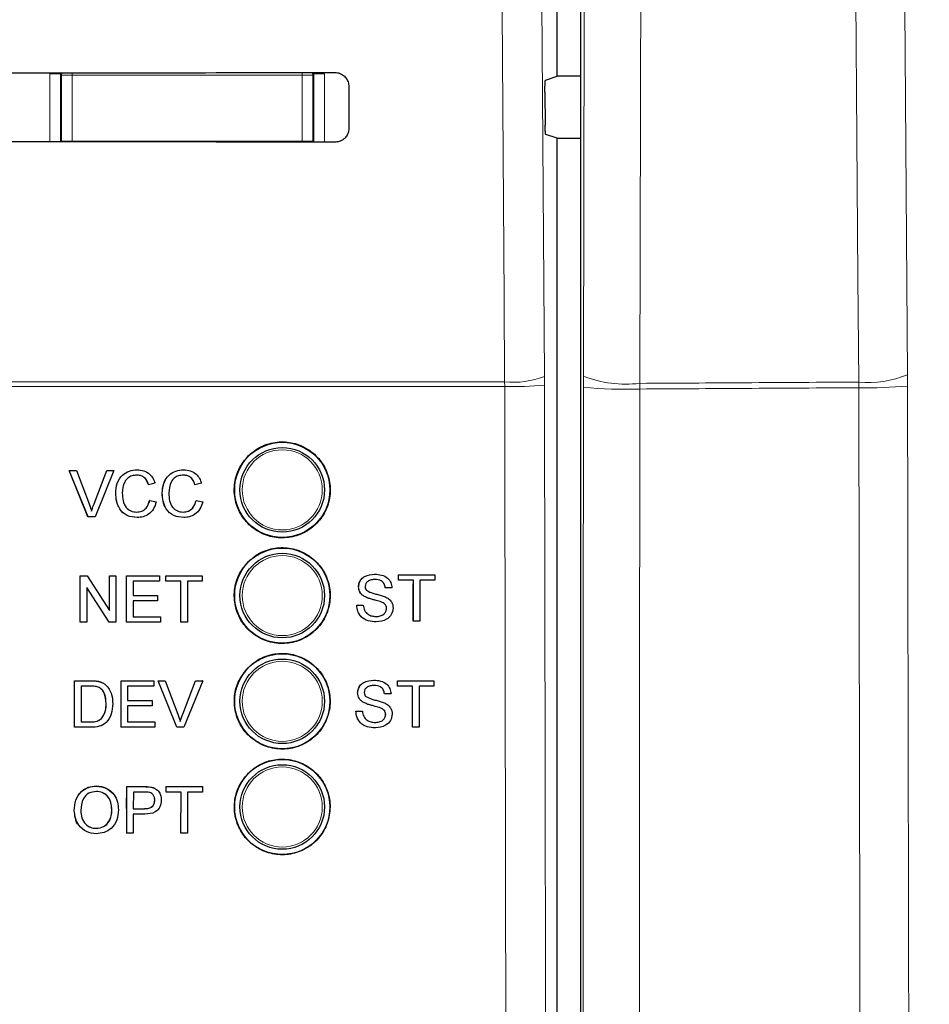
# Model space of a CAD drawing. Header units: millimetres. Extents: x 5 to 418, y 2 to 292.
# Tile 21 of 53: x 127 to 138, y 162 to 174. Entities that reach past the tile are written whole.
import ezdxf

# ---------------------------------------------------------------- set-up
doc = ezdxf.new("R2010")
doc.units = ezdxf.units.MM
doc.layers.add('SLD-0', color=7, linetype='Continuous')
doc.styles.add('SLDTEXTSTYLE1', font='TXT', dxfattribs={"width": 0.605})
doc.dimstyles.new('SLDDIMSTYLE1', dxfattribs={"dimtxt": 3.5, "dimasz": 3.302, "dimexe": 0, "dimexo": 0.0625, "dimgap": 0.875, "dimtad": 1, "dimdec": 1, "dimlfac": 4, "dimrnd": 1e-09, "dimzin": 12, "dimdsep": 46, "dimtxsty": 'SLDTEXTSTYLE1', "dimsah": 1, "dimcen": 0.09, "dimadec": 0, "dimazin": 3, "dimtfac": 1, "dimtofl": 0, "dimtmove": 0, "dimatfit": 3, "dimfxl": 1, "dimfrac": 2, "dimtolj": 1, "dimtzin": 12, "dimarcsym": 0})

# ---------------------------------------------------------------- blocks, each defined once
blk = doc.blocks.new('_D_2')
at = {"layer": 'SLD-0', "color": 7}
for p, q in [((145.099, 246.962), (157.349, 246.962)), ((156.349, 246.962), (156.349, 95.397)), ((135.809, 95.397), (157.349, 95.397))]:
    blk.add_line(p, q, dxfattribs=at)
for points in [[(156.349, 246.962), (155.841, 243.66), (156.857, 243.66)], [(156.349, 95.397), (156.857, 98.699), (155.841, 98.699)]]:
    blk.add_solid(points, dxfattribs=at)
at = {"layer": 'SLD-0', "color": 7, "insert": (151.837, 165.164), "char_height": 3.5, "attachment_point": 1, "rotation": 90, "style": 'SLDTEXTSTYLE1'}
blk.add_mtext('606,3', dxfattribs=at)

msp = doc.modelspace()

# ---------------------------------------------------------------- linework, layer by layer
at = {"color": 7, "linetype": 'Continuous', "lineweight": 25}
for p, q in [((133.5388, 190.2147), (133.5388, 138.135)), ((133.2616, 172.9786), (133.2616, 173.7461)), ((133.1236, 172.9326), (133.2616, 172.9786)), ((133.5388, 172.9786), (133.2616, 172.9786)), ((130.7973, 172.8624), (130.7985, 172.3624)), ((133.1171, 172.7911), (133.1199, 172.3996)), ((133.2616, 172.2461), (133.1263, 172.2911)), ((133.2616, 138.3367), (133.2616, 172.2461)), ((133.2616, 172.2461), (133.5388, 172.2461)), ((127.4938, 168.3182), (127.4933, 168.3182)), ((127.7148, 167.7682), (127.4933, 168.3182)), ((127.7154, 167.7682), (127.4938, 168.3182)), ((127.4938, 168.3182), (127.5778, 168.3182)), ((127.5778, 168.3182), (127.7273, 167.924)), ((127.7867, 167.924), (127.9165, 168.2655)), ((127.7872, 167.924), (127.9371, 168.3182)), ((128.021, 168.3182), (127.7994, 167.7682)), ((127.9371, 168.3182), (127.9366, 168.3182)), ((127.9371, 168.3182), (128.021, 168.3182)), ((128.2959, 168.3252), (128.2955, 168.3252)), ((128.8454, 168.3252), (128.845, 168.3252)), ((128.4302, 168.1487), (128.4296, 168.1487)), ((128.5077, 168.1654), (128.4302, 168.1487)), ((128.9797, 168.1487), (128.9791, 168.1487)), ((129.0572, 168.1654), (128.9797, 168.1487)), ((128.0427, 168.0473), (128.0422, 168.0473)), ((128.5922, 168.0473), (128.5917, 168.0473)), ((128.4443, 167.9623), (128.4437, 167.9623)), ((128.4443, 167.9623), (128.5218, 167.9442)), ((128.9938, 167.9623), (128.9932, 167.9623)), ((128.9938, 167.9623), (129.0712, 167.9442)), ((127.7154, 167.7682), (127.7148, 167.7682)), ((127.7994, 167.7682), (127.7154, 167.7682)), ((128.2974, 167.7611), (128.2969, 167.7611)), ((128.8469, 167.7611), (128.8464, 167.7611)), ((127.6225, 167.0721), (127.6221, 167.0721)), ((127.6225, 166.5221), (127.6225, 167.0721)), ((127.6225, 167.0721), (127.7044, 167.0721)), ((127.7044, 167.0721), (127.9676, 166.6617)), ((127.9676, 167.0721), (127.9674, 167.0721)), ((127.9676, 166.6617), (127.9676, 167.0721)), ((127.9676, 167.0721), (128.0451, 167.0721)), ((128.0451, 167.0721), (128.0451, 166.5221)), ((128.1719, 167.0721), (128.1717, 167.0721)), ((128.1719, 166.5221), (128.1719, 167.0721)), ((128.1719, 167.0721), (128.5593, 167.0721)), ((128.5593, 167.0086), (128.2494, 167.0086)), ((128.2494, 167.0086), (128.2494, 166.8394)), ((128.5593, 167.0721), (128.5593, 167.0086)), ((128.6368, 167.0086), (128.6366, 167.0086)), ((128.6368, 167.0721), (128.6367, 167.0721)), ((128.6368, 167.0086), (128.6368, 167.0721)), ((128.6368, 167.0721), (129.0665, 167.0721)), ((128.8129, 167.0086), (128.6368, 167.0086)), ((128.8129, 166.5221), (128.8129, 167.0086)), ((129.0665, 167.0086), (128.8904, 167.0086)), ((128.8904, 167.0086), (128.8904, 166.5221)), ((129.0665, 167.0721), (129.0665, 167.0086)), ((131.1043, 167.0907), (131.1042, 167.0907)), ((131.3856, 167.0202), (131.3852, 167.0202)), ((131.3856, 167.0836), (131.3853, 167.0836)), ((131.3856, 167.0202), (131.3856, 167.0836)), ((131.3856, 167.0836), (131.8153, 167.0836)), ((131.5617, 167.0202), (131.3856, 167.0202)), ((131.5612, 166.5336), (131.5612, 166.9756)), ((131.5617, 166.5336), (131.5617, 167.0202)), ((131.8153, 167.0202), (131.6392, 167.0202)), ((131.6392, 167.0202), (131.6392, 166.5336)), ((131.8153, 167.0836), (131.8153, 167.0202)), ((127.9632, 166.5221), (127.7, 166.9325)), ((127.7, 166.9325), (127.7, 166.5221)), ((130.9135, 166.9401), (130.9133, 166.9401)), ((131.2306, 166.9285), (131.2302, 166.9285)), ((131.3081, 166.9285), (131.2306, 166.9285)), ((128.2494, 166.8394), (128.5382, 166.8394)), ((128.5382, 166.7759), (128.2494, 166.7759)), ((128.2494, 166.7759), (128.2494, 166.5855)), ((128.5382, 166.8394), (128.5382, 166.7759)), ((130.9947, 166.8212), (130.9942, 166.8212)), ((131.1861, 166.7603), (131.1856, 166.7603)), ((130.8924, 166.724), (130.8919, 166.724)), ((130.8924, 166.724), (130.9699, 166.724)), ((131.2447, 166.686), (131.2442, 166.686)), ((127.6213, 166.5221), (127.6213, 166.5228)), ((127.6225, 166.5221), (127.6213, 166.5221)), ((127.7, 166.5221), (127.6225, 166.5221)), ((127.9632, 166.5221), (127.9622, 166.5221)), ((128.0451, 166.5221), (127.9632, 166.5221)), ((128.1719, 166.5221), (128.1709, 166.5221)), ((128.5734, 166.5221), (128.1719, 166.5221)), ((128.2494, 166.5855), (128.5734, 166.5855)), ((128.5734, 166.5855), (128.5734, 166.5221)), ((128.8129, 166.5221), (128.8121, 166.5221)), ((128.8904, 166.5221), (128.8129, 166.5221)), ((131.1226, 166.5266), (131.1221, 166.5266)), ((131.5617, 166.5336), (131.5612, 166.5336)), ((131.6392, 166.5336), (131.5617, 166.5336)), ((127.5555, 165.2805), (127.5564, 165.8302)), ((127.5564, 165.8302), (127.5556, 165.8309)), ((127.5564, 165.8302), (127.7443, 165.8301)), ((127.8414, 165.8222), (127.8406, 165.8229)), ((128.106, 165.83), (128.1052, 165.8308)), ((128.1052, 165.2803), (128.106, 165.83)), ((128.106, 165.83), (128.4936, 165.8299)), ((128.4936, 165.8299), (128.4927, 165.8307)), ((128.4936, 165.8299), (128.4935, 165.7665)), ((128.5435, 165.8299), (128.5426, 165.8307)), ((128.7642, 165.2801), (128.5435, 165.8299)), ((128.5435, 165.8299), (128.6275, 165.8298)), ((128.6275, 165.8298), (128.6266, 165.8307)), ((128.6275, 165.8298), (128.7764, 165.4358)), ((128.8355, 165.4367), (128.9859, 165.8306)), ((128.8364, 165.4358), (128.9868, 165.8297)), ((129.0709, 165.8297), (128.8483, 165.2801)), ((128.9868, 165.8297), (128.9859, 165.8306)), ((128.9859, 165.8306), (129.07, 165.8306)), ((128.9868, 165.8297), (129.0709, 165.8297)), ((129.0709, 165.8297), (129.07, 165.8306)), ((131.0939, 165.8374), (131.0937, 165.8374)), ((131.3751, 165.8303), (131.3749, 165.8303)), ((131.3751, 165.7669), (131.3751, 165.8303)), ((131.3751, 165.8303), (131.8049, 165.8303)), ((131.8049, 165.8303), (131.8049, 165.7669)), ((127.6338, 165.7667), (127.6331, 165.3439)), ((127.7452, 165.7667), (127.6338, 165.7667)), ((127.9213, 165.7828), (127.9205, 165.7836)), ((127.9316, 165.7734), (127.9307, 165.7743)), ((128.1834, 165.7666), (128.1832, 165.5974)), ((128.4935, 165.7665), (128.1834, 165.7666)), ((131.3751, 165.7669), (131.3748, 165.7669)), ((131.5513, 165.7669), (131.3751, 165.7669)), ((131.5508, 165.2803), (131.5508, 165.723)), ((131.5513, 165.2803), (131.5513, 165.7669)), ((131.8049, 165.7669), (131.6288, 165.7669)), ((131.6288, 165.7669), (131.6288, 165.2803)), ((128.1832, 165.5974), (128.4721, 165.5973)), ((128.4721, 165.5973), (128.4712, 165.5981)), ((128.4721, 165.5973), (128.472, 165.5339)), ((130.9031, 165.6868), (130.9029, 165.6868)), ((131.2201, 165.6752), (131.2197, 165.6752)), ((131.2976, 165.6752), (131.2201, 165.6752)), ((127.9294, 165.5594), (127.9287, 165.5601)), ((128.1831, 165.534), (128.1828, 165.3437)), ((128.472, 165.5339), (128.1831, 165.534)), ((130.882, 165.4707), (130.8815, 165.4707)), ((130.882, 165.4707), (130.9595, 165.4707)), ((130.9842, 165.5679), (130.9838, 165.5679)), ((131.1757, 165.507), (131.1752, 165.507)), ((127.8763, 165.3827), (127.8756, 165.3834)), ((128.8364, 165.4358), (128.8355, 165.4367)), ((131.2342, 165.4327), (131.2337, 165.4327)), ((127.5555, 165.2805), (127.5548, 165.2812)), ((127.7524, 165.2804), (127.5555, 165.2805)), ((127.6331, 165.3439), (127.7464, 165.3439)), ((128.1052, 165.2803), (128.1044, 165.2811)), ((128.5068, 165.2802), (128.1052, 165.2803)), ((128.1828, 165.3437), (128.5069, 165.3436)), ((128.5069, 165.3436), (128.5061, 165.3444)), ((128.5069, 165.3436), (128.5068, 165.2802)), ((128.7642, 165.2801), (128.7634, 165.281)), ((128.8483, 165.2801), (128.7642, 165.2801)), ((131.1122, 165.2733), (131.1116, 165.2733)), ((131.5513, 165.2803), (131.5508, 165.2803)), ((131.6288, 165.2803), (131.5513, 165.2803)), ((127.8146, 164.5849), (127.8135, 164.5858)), ((128.172, 164.3185), (128.1724, 164.5788)), ((128.1735, 164.5778), (128.1724, 164.5788)), ((128.1724, 164.5788), (128.3743, 164.5788)), ((128.1726, 164.0282), (128.1735, 164.5778)), ((128.1735, 164.5778), (128.3754, 164.5778)), ((128.4568, 164.5726), (128.4558, 164.5736)), ((128.5337, 164.5385), (128.5324, 164.5396)), ((128.6373, 164.524), (128.6374, 164.5788)), ((128.6385, 164.5778), (128.6374, 164.5788)), ((128.6374, 164.5788), (129.0671, 164.5788)), ((128.6384, 164.5144), (128.6385, 164.5778)), ((128.6385, 164.5778), (129.0682, 164.5778)), ((129.0682, 164.5778), (129.0671, 164.5788)), ((129.0682, 164.5778), (129.0681, 164.5144)), ((128.2509, 164.5144), (128.2506, 164.3171)), ((128.3821, 164.5144), (128.2509, 164.5144)), ((128.5044, 164.4176), (128.5033, 164.4186)), ((128.6384, 164.5144), (128.6373, 164.5154)), ((128.8145, 164.5144), (128.6384, 164.5144)), ((128.8137, 164.0282), (128.8145, 164.5144)), ((128.892, 164.5144), (128.8912, 164.0282)), ((129.0681, 164.5144), (128.892, 164.5144)), ((127.5531, 164.2958), (127.552, 164.2967)), ((127.997, 164.3027), (127.9959, 164.3036)), ((128.2506, 164.3171), (128.3831, 164.3171)), ((128.2505, 164.2537), (128.2501, 164.0282)), ((128.3851, 164.2537), (128.2505, 164.2537)), ((127.8131, 164.0846), (127.812, 164.0855)), ((128.1726, 164.0282), (128.1716, 164.0291)), ((128.2501, 164.0282), (128.1726, 164.0282)), ((128.8137, 164.0282), (128.8127, 164.0291)), ((128.8912, 164.0282), (128.8137, 164.0282))]:
    msp.add_line(p, q, dxfattribs=at)
at = {"color": 7, "linetype": 'Continuous', "lineweight": 18}
for p, q in [((127.2638, 172.2028), (127.2638, 173.0059)), ((127.2638, 173.0059), (127.3887, 173.0059)), ((127.4019, 172.9927), (127.3887, 173.0059)), ((127.3887, 173.0059), (127.3887, 172.2027)), ((127.4019, 172.2099), (127.4019, 172.9927)), ((127.4019, 172.9927), (127.5269, 172.9927)), ((127.5269, 173.0202), (127.5269, 172.9927)), ((130.2463, 172.9927), (127.5269, 172.9927)), ((127.5269, 172.9927), (127.5269, 172.2099)), ((130.2463, 173.0222), (130.2463, 172.9927)), ((130.2463, 172.2099), (130.2463, 172.9927)), ((130.2463, 172.9927), (130.3713, 172.9927)), ((130.3845, 173.0059), (130.3713, 172.9927)), ((130.3713, 172.9927), (130.3713, 172.2099)), ((130.3845, 172.2005), (130.3845, 173.0059)), ((130.5094, 173.0059), (130.3845, 173.0059)), ((130.5094, 173.0059), (130.5094, 172.2004)), ((127.4018, 172.2027), (127.4019, 172.2099)), ((127.4025, 172.2027), (127.4019, 172.2099)), ((127.4019, 172.2099), (127.5269, 172.2099)), ((127.5269, 172.2099), (130.2463, 172.2099)), ((127.5269, 172.2099), (127.5269, 172.2026)), ((130.2463, 172.2099), (130.3713, 172.2099)), ((130.2463, 172.2099), (130.2463, 172.2006)), ((130.3713, 172.2099), (130.3704, 172.2005)), ((130.3713, 172.2099), (130.3714, 172.2005)), ((133.1118, 169.3246), (133.1113, 169.4299)), ((133.5724, 169.4334), (133.5722, 169.2994)), ((137.4036, 169.4491), (137.4042, 169.3151)), ((132.6415, 169.3109), (126.5509, 169.3109)), ((126.5541, 169.3636), (132.6408, 169.3636)), ((132.6408, 169.3636), (132.6415, 169.3109)), ((134.2386, 169.2803), (134.2388, 169.3473)), ((136.8281, 169.296), (136.8275, 169.363)), ((127.7872, 167.924), (127.7867, 167.924)), ((127.7443, 165.8301), (127.7436, 165.8308)), ((127.7464, 165.3439), (127.7457, 165.3446)), ((128.3754, 164.5778), (128.3743, 164.5788)), ((128.3831, 164.3171), (128.3821, 164.318))]:
    msp.add_line(p, q, dxfattribs=at)
at = {"color": 7, "linetype": 'Continuous', "lineweight": 18, "flags": 128}
for points in [[(132.9867, 187.1207), (133.049, 178.2721), (133.1113, 169.4299)], [(137.2739, 187.1236), (137.3069, 182.6267), (137.3399, 178.1298), (137.4036, 169.4491)], [(132.6408, 169.3636), (132.6338, 170.3546), (132.6057, 174.3189), (132.5156, 187.0543)], [(133.5724, 169.4334), (133.5827, 173.686), (133.5936, 178.1835), (133.61, 184.9297), (133.6153, 187.1116)], [(134.2819, 187.0255), (134.2789, 185.7874), (134.2668, 180.8352), (134.2547, 175.883), (134.2388, 169.3473)], [(136.8275, 169.363), (136.8184, 170.6009), (136.782, 175.5525), (136.7455, 180.504), (136.6975, 187.0375)], [(127.4019, 172.9927), (127.4043, 173.0171), (127.405, 173.0201)], [(130.3677, 173.0223), (130.3689, 173.0171), (130.3713, 172.9927)]]:
    msp.add_lwpolyline(points, dxfattribs=at)
at = {"color": 7, "linetype": 'Continuous', "lineweight": 25}
for centre, radius in [((130.0116, 168.0874), 0.5625), ((130.0116, 168.0874), 0.5), ((130.0116, 166.8374), 0.5625), ((130.0116, 166.8374), 0.5), ((130.0116, 165.5874), 0.5625), ((130.0116, 165.5874), 0.5), ((130.0116, 164.3374), 0.5625), ((130.0116, 164.3374), 0.5)]:
    msp.add_circle(centre, radius, dxfattribs=at)
at = {"color": 7, "linetype": 'Continuous', "lineweight": 18}
for centre in [(130.0116, 168.0874), (130.0116, 166.8374), (130.0116, 165.5874), (130.0116, 164.3374)]:
    msp.add_circle(centre, 0.4737, dxfattribs=at)
for centre, radius, start, end in [((132.7354, 170.3947), 1.0355, 264.75697, 291.28619), ((134.0739, 170.6926), 1.3554, 248.28357, 276.9896), ((136.9407, 170.5766), 1.2189, 264.67227, 292.32), ((132.7386, 174.0664), 4.7565, 268.83046, 274.50021), ((136.9448, 174.4799), 5.1852, 268.70978, 275.08228), ((134.0712, 175.0682), 5.7903, 265.05568, 271.65648)]:
    msp.add_arc(centre, radius, start, end, dxfattribs=at)
at = {"color": 7, "linetype": 'Continuous', "lineweight": 25}
for centre, major_axis, start_param, end_param in [((118.2616, 177.3582), (248.6975, 0), 4.7457074, 4.7621688), ((118.2616, 167.8867), (247.4302, 0), 1.5207614, 1.5372995)]:
    msp.add_ellipse(centre, major_axis=major_axis, ratio=0.0174551, start_param=start_param, end_param=end_param, dxfattribs=at)
for points, knots in [([(130.6366, 173.0225), (130.6454, 173.0221), (130.6721, 173.0208), (130.7151, 173.0055), (130.758, 172.9718), (130.7875, 172.9255), (130.7968, 172.8865), (130.7972, 172.8654), (130.7973, 172.8624)], [0, 0, 0, 0, 0.1046692, 0.317023, 0.5307428, 0.746575, 0.9639054, 1, 1, 1, 1]), ([(133.1171, 172.7911), (133.1171, 172.8051), (133.1171, 172.8332), (133.1179, 172.873), (133.1194, 172.9051), (133.1213, 172.9276), (133.1228, 172.931), (133.1236, 172.9326)], [0, 0, 0, 0, 0.1983621, 0.396713, 0.5954388, 0.7952465, 1, 1, 1, 1]), ([(130.7985, 172.3624), (130.798, 172.3532), (130.7967, 172.3259), (130.7808, 172.282), (130.7461, 172.2386), (130.6991, 172.2095), (130.6603, 172.2006), (130.6395, 172.2003), (130.6366, 172.2002)], [0, 0, 0, 0, 0.1086494, 0.3253892, 0.5407101, 0.7539172, 0.9656881, 1, 1, 1, 1]), ([(133.1263, 172.2911), (133.1256, 172.2928), (133.1241, 172.2961), (133.1221, 172.3185), (133.1207, 172.351), (133.1201, 172.3804), (133.1199, 172.3969), (133.1199, 172.3996)], [0, 0, 0, 0, 0.2392868, 0.4785981, 0.7171951, 0.9543381, 1, 1, 1, 1]), ([(129.6105, 168.4896), (129.5698, 168.4402), (129.4884, 168.3413), (129.4371, 168.1524), (129.4471, 167.9595), (129.5214, 167.78), (129.6507, 167.6353), (129.8209, 167.5414), (130.0127, 167.5093), (130.2043, 167.5425), (130.374, 167.6372), (130.5025, 167.7827), (130.5757, 167.9624), (130.5854, 168.156), (130.5305, 168.3421), (130.4171, 168.4996), (130.2578, 168.6108), (130.0703, 168.6631), (129.8768, 168.6497), (129.7184, 168.5844), (129.6405, 168.5159), (129.6105, 168.4896)], [0, 0, 0, 0, 0.0535723, 0.1071443, 0.1607313, 0.2143785, 0.2681024, 0.321888, 0.375695, 0.4294732, 0.4831833, 0.5368141, 0.5903891, 0.6439578, 0.6975746, 0.7512731, 0.8050495, 0.8588638, 0.9126587, 0.9663868, 1, 1, 1, 1]), ([(128.0422, 168.0473), (128.0451, 168.0869), (128.0511, 168.1661), (128.1123, 168.2633), (128.2022, 168.3166), (128.2643, 168.3224), (128.2954, 168.3252)], [0, 0, 0, 0, 0.28049248, 0.55956971, 0.77961533, 1, 1, 1, 1]), ([(128.0427, 168.0473), (128.0457, 168.0869), (128.0516, 168.1661), (128.1128, 168.2633), (128.2027, 168.3166), (128.2648, 168.3224), (128.2959, 168.3252)], [0, 0, 0, 0, 0.28049248, 0.55956971, 0.77961533, 1, 1, 1, 1]), ([(128.2922, 168.2618), (128.2727, 168.2604), (128.2339, 168.2578), (128.1821, 168.2282), (128.1288, 168.1606), (128.1237, 168.0942), (128.1202, 168.0476)], [0, 0, 0, 0, 0.1872234, 0.3739058, 0.5607363, 1, 1, 1, 1]), ([(128.4296, 168.1487), (128.4236, 168.1659), (128.4115, 168.2), (128.3774, 168.2391), (128.3343, 168.2592), (128.3059, 168.2609), (128.2916, 168.2618)], [0, 0, 0, 0, 0.2805533, 0.5597389, 0.7796538, 1, 1, 1, 1]), ([(128.4302, 168.1487), (128.4241, 168.1659), (128.412, 168.2), (128.3779, 168.2391), (128.3349, 168.2592), (128.3064, 168.2609), (128.2922, 168.2618)], [0, 0, 0, 0, 0.2805533, 0.5597389, 0.7796538, 1, 1, 1, 1]), ([(128.2959, 168.3252), (128.3228, 168.3233), (128.3766, 168.3193), (128.4426, 168.2795), (128.4867, 168.2253), (128.5007, 168.1853), (128.5077, 168.1654)], [0, 0, 0, 0, 0.28008064, 0.55944867, 0.77954883, 1, 1, 1, 1]), ([(128.5917, 168.0473), (128.5946, 168.0869), (128.6005, 168.1661), (128.6618, 168.2633), (128.7517, 168.3166), (128.8138, 168.3224), (128.8448, 168.3252)], [0, 0, 0, 0, 0.2804925, 0.5595697, 0.7796153, 1, 1, 1, 1]), ([(128.5922, 168.0473), (128.5952, 168.0869), (128.6011, 168.1661), (128.6623, 168.2633), (128.7522, 168.3166), (128.8143, 168.3224), (128.8454, 168.3252)], [0, 0, 0, 0, 0.28049248, 0.55956971, 0.77961533, 1, 1, 1, 1]), ([(128.8416, 168.2618), (128.8222, 168.2604), (128.7834, 168.2578), (128.7316, 168.2282), (128.6782, 168.1606), (128.6732, 168.0942), (128.6697, 168.0476)], [0, 0, 0, 0, 0.1872234, 0.3739058, 0.5607363, 1, 1, 1, 1]), ([(128.9791, 168.1487), (128.9731, 168.1659), (128.961, 168.2), (128.9269, 168.2391), (128.8838, 168.2592), (128.8553, 168.2609), (128.8411, 168.2618)], [0, 0, 0, 0, 0.2805533, 0.5597389, 0.7796538, 1, 1, 1, 1]), ([(128.9797, 168.1487), (128.9736, 168.1659), (128.9615, 168.2), (128.9274, 168.2391), (128.8843, 168.2592), (128.8559, 168.2609), (128.8416, 168.2618)], [0, 0, 0, 0, 0.2805533, 0.5597389, 0.7796538, 1, 1, 1, 1]), ([(128.8454, 168.3252), (128.8723, 168.3233), (128.9261, 168.3193), (128.992, 168.2795), (129.0362, 168.2253), (129.0502, 168.1853), (129.0572, 168.1654)], [0, 0, 0, 0, 0.2800806, 0.5594487, 0.7795488, 1, 1, 1, 1]), ([(128.2969, 167.7611), (128.2557, 167.7642), (128.1736, 167.7702), (128.0868, 167.8538), (128.0489, 167.9517), (128.0444, 168.0154), (128.0422, 168.0473)], [0, 0, 0, 0, 0.2799551, 0.5580876, 0.7789116, 1, 1, 1, 1]), ([(128.2974, 167.7611), (128.2563, 167.7642), (128.1742, 167.7702), (128.0874, 167.8538), (128.0495, 167.9517), (128.045, 168.0154), (128.0427, 168.0473)], [0, 0, 0, 0, 0.2799551, 0.5580876, 0.7789116, 1, 1, 1, 1]), ([(128.1202, 168.0476), (128.1218, 168.0181), (128.1248, 167.9592), (128.1568, 167.8801), (128.2206, 167.8327), (128.267, 167.8273), (128.2902, 167.8246)], [0, 0, 0, 0, 0.28124501, 0.56071564, 0.78013802, 1, 1, 1, 1]), ([(128.8464, 167.7611), (128.8052, 167.7642), (128.7231, 167.7702), (128.6363, 167.8538), (128.5984, 167.9517), (128.5939, 168.0154), (128.5917, 168.0473)], [0, 0, 0, 0, 0.2799551, 0.5580876, 0.7789116, 1, 1, 1, 1]), ([(128.8469, 167.7611), (128.8057, 167.7642), (128.7237, 167.7702), (128.6369, 167.8538), (128.599, 167.9517), (128.5945, 168.0154), (128.5922, 168.0473)], [0, 0, 0, 0, 0.2799551, 0.5580876, 0.7789116, 1, 1, 1, 1]), ([(128.6697, 168.0476), (128.6712, 168.0181), (128.6743, 167.9592), (128.7063, 167.8801), (128.7701, 167.8327), (128.8164, 167.8273), (128.8397, 167.8246)], [0, 0, 0, 0, 0.281245, 0.5607156, 0.780138, 1, 1, 1, 1]), ([(127.7273, 167.924), (127.7334, 167.9076), (127.7444, 167.8783), (127.7534, 167.8483), (127.7574, 167.8352)], [0, 0, 0, 0, 0.5599982, 1, 1, 1, 1]), ([(127.7569, 167.8352), (127.7619, 167.8519), (127.771, 167.8818), (127.7819, 167.9111), (127.7867, 167.924)], [0, 0, 0, 0, 0.5599723, 1, 1, 1, 1]), ([(127.7574, 167.8352), (127.7625, 167.8519), (127.7715, 167.8818), (127.7824, 167.9111), (127.7872, 167.924)], [0, 0, 0, 0, 0.5599723, 1, 1, 1, 1]), ([(128.2896, 167.8246), (128.3107, 167.8266), (128.353, 167.8307), (128.4172, 167.8774), (128.4337, 167.9301), (128.4437, 167.9623)], [0, 0, 0, 0, 0.2807112, 0.5609046, 1, 1, 1, 1]), ([(128.2902, 167.8246), (128.3113, 167.8266), (128.3535, 167.8307), (128.4177, 167.8774), (128.4342, 167.9301), (128.4443, 167.9623)], [0, 0, 0, 0, 0.2807112, 0.5609046, 1, 1, 1, 1]), ([(128.5218, 167.9442), (128.5127, 167.9161), (128.4945, 167.8599), (128.4365, 167.7984), (128.3669, 167.7657), (128.3206, 167.7627), (128.2974, 167.7611)], [0, 0, 0, 0, 0.2802563, 0.5595462, 0.7795894, 1, 1, 1, 1]), ([(128.8391, 167.8246), (128.8602, 167.8266), (128.9024, 167.8307), (128.9667, 167.8774), (128.9832, 167.9301), (128.9932, 167.9623)], [0, 0, 0, 0, 0.2807112, 0.5609046, 1, 1, 1, 1]), ([(128.8397, 167.8246), (128.8608, 167.8266), (128.903, 167.8307), (128.9672, 167.8774), (128.9837, 167.9301), (128.9938, 167.9623)], [0, 0, 0, 0, 0.2807112, 0.5609046, 1, 1, 1, 1]), ([(129.0712, 167.9442), (129.0621, 167.9161), (129.044, 167.8599), (128.9859, 167.7984), (128.9163, 167.7657), (128.8701, 167.7627), (128.8469, 167.7611)], [0, 0, 0, 0, 0.2802563, 0.5595462, 0.7795894, 1, 1, 1, 1]), ([(129.6106, 167.2388), (129.57, 167.1894), (129.4888, 167.0906), (129.4377, 166.9019), (129.4478, 166.7092), (129.5222, 166.53), (129.6515, 166.3855), (129.8216, 166.2919), (130.0132, 166.2599), (130.2046, 166.2933), (130.3739, 166.3881), (130.5023, 166.5335), (130.5752, 166.713), (130.5847, 166.9065), (130.5297, 167.0922), (130.4163, 167.2495), (130.257, 167.3604), (130.0697, 167.4125), (129.8765, 167.399), (129.7183, 167.3336), (129.6406, 167.2651), (129.6106, 167.2388)], [0, 0, 0, 0, 0.05356912, 0.10713778, 0.16072478, 0.21437646, 0.26810738, 0.32189954, 0.37570971, 0.42948642, 0.48319093, 0.5368144, 0.59038353, 0.64395056, 0.69757055, 0.75127575, 0.80505943, 0.85887833, 0.91267304, 0.96639642, 1, 1, 1, 1]), ([(130.913, 166.9401), (130.9149, 166.957), (130.9185, 166.9909), (130.9459, 167.0354), (131.0055, 167.0812), (131.0633, 167.0868), (131.1038, 167.0907)], [0, 0, 0, 0, 0.1870287, 0.3741238, 0.5611402, 1, 1, 1, 1]), ([(130.9135, 166.9401), (130.9154, 166.957), (130.9191, 166.9909), (130.9465, 167.0354), (131.006, 167.0812), (131.0638, 167.0868), (131.1043, 167.0907)], [0, 0, 0, 0, 0.1870287, 0.3741238, 0.5611402, 1, 1, 1, 1]), ([(131.1074, 167.0272), (131.0924, 167.0267), (131.0626, 167.0256), (131.0229, 167.0102), (130.9959, 166.9804), (130.9926, 166.9569), (130.991, 166.9451)], [0, 0, 0, 0, 0.2812903, 0.5608202, 0.7806803, 1, 1, 1, 1]), ([(131.1043, 167.0907), (131.1315, 167.089), (131.1859, 167.0855), (131.2562, 167.051), (131.2992, 166.9925), (131.3051, 166.9499), (131.3081, 166.9285)], [0, 0, 0, 0, 0.2807972, 0.5601508, 0.7798767, 1, 1, 1, 1]), ([(131.2301, 166.9285), (131.2271, 166.9449), (131.2212, 166.9777), (131.1769, 167.0227), (131.1335, 167.0255), (131.1069, 167.0272)], [0, 0, 0, 0, 0.2810967, 0.5602874, 1, 1, 1, 1]), ([(131.2306, 166.9285), (131.2276, 166.9449), (131.2217, 166.9777), (131.1774, 167.0227), (131.134, 167.0255), (131.1074, 167.0272)], [0, 0, 0, 0, 0.2810967, 0.5602874, 1, 1, 1, 1]), ([(130.9942, 166.8212), (130.9818, 166.8282), (130.9571, 166.8422), (130.9218, 166.8808), (130.9163, 166.9176), (130.913, 166.9401)], [0, 0, 0, 0, 0.2814452, 0.5622732, 1, 1, 1, 1]), ([(130.9947, 166.8212), (130.9823, 166.8282), (130.9577, 166.8422), (130.9223, 166.8808), (130.9169, 166.9176), (130.9135, 166.9401)], [0, 0, 0, 0, 0.2814452, 0.5622732, 1, 1, 1, 1]), ([(130.991, 166.9451), (130.992, 166.9349), (130.9937, 166.9166), (131.0055, 166.9027), (131.0107, 166.8965)], [0, 0, 0, 0, 0.5596169, 1, 1, 1, 1]), ([(131.0107, 166.8965), (131.034, 166.8849), (131.0723, 166.8657), (131.1307, 166.8531), (131.1795, 166.8403), (131.2111, 166.8286), (131.2268, 166.8227)], [0, 0, 0, 0, 0.3384083, 0.5589741, 0.7795351, 1, 1, 1, 1]), ([(131.1856, 166.7603), (131.1639, 166.7672), (131.1281, 166.7787), (131.0774, 166.7915), (131.0348, 166.8037), (131.0077, 166.8154), (130.9942, 166.8212)], [0, 0, 0, 0, 0.3399393, 0.5600249, 0.7800825, 1, 1, 1, 1]), ([(131.1861, 166.7603), (131.1644, 166.7672), (131.1286, 166.7787), (131.078, 166.7915), (131.0354, 166.8037), (131.0082, 166.8154), (130.9947, 166.8212)], [0, 0, 0, 0, 0.3399393, 0.5600249, 0.7800825, 1, 1, 1, 1]), ([(131.2442, 166.686), (131.2433, 166.6955), (131.2415, 166.7144), (131.2214, 166.7434), (131.1992, 166.7539), (131.1856, 166.7603)], [0, 0, 0, 0, 0.2800885, 0.5599705, 1, 1, 1, 1]), ([(131.2447, 166.686), (131.2438, 166.6955), (131.242, 166.7144), (131.2219, 166.7434), (131.1997, 166.7539), (131.1861, 166.7603)], [0, 0, 0, 0, 0.2800885, 0.55997049, 1, 1, 1, 1]), ([(131.2268, 166.8227), (131.2414, 166.8153), (131.2704, 166.8006), (131.302, 166.7668), (131.3195, 166.7281), (131.3213, 166.7025), (131.3222, 166.6897)], [0, 0, 0, 0, 0.2803713, 0.5599089, 0.7798589, 1, 1, 1, 1]), ([(131.1221, 166.5266), (131.09, 166.5282), (131.0262, 166.5315), (130.9458, 166.5775), (130.9005, 166.6489), (130.8948, 166.699), (130.8919, 166.724)], [0, 0, 0, 0, 0.28081353, 0.55956288, 0.77961982, 1, 1, 1, 1]), ([(131.1226, 166.5266), (131.0905, 166.5282), (131.0267, 166.5315), (130.9463, 166.5775), (130.901, 166.6489), (130.8953, 166.699), (130.8924, 166.724)], [0, 0, 0, 0, 0.2808135, 0.5595629, 0.7796198, 1, 1, 1, 1]), ([(130.9699, 166.724), (130.973, 166.703), (130.9792, 166.6613), (131.02, 166.6155), (131.0698, 166.5935), (131.1027, 166.5912), (131.1192, 166.59)], [0, 0, 0, 0, 0.280632, 0.5586744, 0.7791973, 1, 1, 1, 1]), ([(131.1187, 166.59), (131.1351, 166.5911), (131.168, 166.5931), (131.2105, 166.6134), (131.2386, 166.6472), (131.2423, 166.6731), (131.2442, 166.686)], [0, 0, 0, 0, 0.2809172, 0.5608127, 0.7805018, 1, 1, 1, 1]), ([(131.1192, 166.59), (131.1357, 166.5911), (131.1686, 166.5931), (131.2111, 166.6134), (131.2391, 166.6472), (131.2428, 166.6731), (131.2447, 166.686)], [0, 0, 0, 0, 0.28091717, 0.56081274, 0.7805018, 1, 1, 1, 1]), ([(131.3222, 166.6897), (131.3178, 166.663), (131.309, 166.6094), (131.2344, 166.5394), (131.165, 166.5315), (131.1226, 166.5266)], [0, 0, 0, 0, 0.2799417, 0.5600797, 1, 1, 1, 1]), ([(129.6108, 165.988), (129.5703, 165.9386), (129.4892, 165.8399), (129.4383, 165.6514), (129.4486, 165.459), (129.523, 165.28), (129.6523, 165.1358), (129.8223, 165.0424), (130.0137, 165.0106), (130.2048, 165.0441), (130.3739, 165.139), (130.5019, 165.2843), (130.5746, 165.4636), (130.5839, 165.6568), (130.5289, 165.8423), (130.4155, 165.9993), (130.2563, 166.11), (130.0692, 166.1619), (129.8762, 166.1482), (129.7183, 166.0828), (129.6407, 166.0143), (129.6108, 165.988)], [0, 0, 0, 0, 0.053566, 0.1071314, 0.1607186, 0.214375, 0.2681131, 0.3219118, 0.3757251, 0.4295001, 0.4831988, 0.5368148, 0.5903782, 0.6439436, 0.697567, 0.7512791, 0.8050701, 0.8588935, 0.9126879, 0.9664063, 1, 1, 1, 1]), ([(127.7434, 165.831), (127.7617, 165.8309), (127.7943, 165.8308), (127.8264, 165.8254), (127.8405, 165.823)], [0, 0, 0, 0, 0.560174, 1, 1, 1, 1]), ([(127.7443, 165.8301), (127.7626, 165.83), (127.7952, 165.8299), (127.8273, 165.8245), (127.8414, 165.8222)], [0, 0, 0, 0, 0.560174, 1, 1, 1, 1]), ([(127.8405, 165.823), (127.8568, 165.8183), (127.8859, 165.81), (127.9098, 165.7917), (127.9204, 165.7837)], [0, 0, 0, 0, 0.5598465, 1, 1, 1, 1]), ([(127.8414, 165.8222), (127.8577, 165.8175), (127.8868, 165.8091), (127.9107, 165.7909), (127.9213, 165.7828)], [0, 0, 0, 0, 0.5598465, 1, 1, 1, 1]), ([(130.9026, 165.6868), (130.9044, 165.7037), (130.9081, 165.7376), (130.9355, 165.7821), (130.995, 165.8279), (131.0528, 165.8335), (131.0934, 165.8374)], [0, 0, 0, 0, 0.1870287, 0.3741238, 0.5611402, 1, 1, 1, 1]), ([(130.9031, 165.6868), (130.9049, 165.7037), (130.9086, 165.7376), (130.936, 165.7821), (130.9955, 165.8279), (131.0533, 165.8335), (131.0939, 165.8374)], [0, 0, 0, 0, 0.1870287, 0.3741238, 0.5611402, 1, 1, 1, 1]), ([(131.0939, 165.8374), (131.1211, 165.8357), (131.1754, 165.8323), (131.2458, 165.7977), (131.2888, 165.7392), (131.2947, 165.6966), (131.2976, 165.6752)], [0, 0, 0, 0, 0.2807972, 0.5601508, 0.7798767, 1, 1, 1, 1]), ([(127.836, 165.7553), (127.8193, 165.7594), (127.7895, 165.7667), (127.7587, 165.7667), (127.7452, 165.7667)], [0, 0, 0, 0, 0.5592546, 1, 1, 1, 1]), ([(127.9294, 165.5594), (127.927, 165.603), (127.9237, 165.6638), (127.8799, 165.7295), (127.8506, 165.7467), (127.836, 165.7553)], [0, 0, 0, 0, 0.5591497, 0.7800403, 1, 1, 1, 1]), ([(127.9285, 165.5603), (127.9255, 165.6031), (127.9212, 165.6629), (127.8889, 165.7192), (127.8734, 165.7296), (127.8718, 165.7307)], [0, 0, 0, 0, 0.6949859, 0.9695382, 1, 1, 1, 1]), ([(127.9213, 165.7828), (127.9374, 165.7661), (127.9697, 165.7326), (128.0009, 165.6541), (128.0047, 165.5946), (128.0069, 165.5582)], [0, 0, 0, 0, 0.279769, 0.5599289, 1, 1, 1, 1]), ([(131.097, 165.7739), (131.082, 165.7734), (131.0522, 165.7723), (131.0125, 165.7569), (130.9854, 165.7272), (130.9822, 165.7036), (130.9806, 165.6918)], [0, 0, 0, 0, 0.2812903, 0.5608202, 0.7806803, 1, 1, 1, 1]), ([(131.2196, 165.6752), (131.2167, 165.6916), (131.2108, 165.7244), (131.1665, 165.7694), (131.123, 165.7722), (131.0965, 165.7739)], [0, 0, 0, 0, 0.2810967, 0.5602874, 1, 1, 1, 1]), ([(131.2201, 165.6752), (131.2172, 165.6916), (131.2113, 165.7244), (131.167, 165.7694), (131.1235, 165.7722), (131.097, 165.7739)], [0, 0, 0, 0, 0.2810967, 0.5602874, 1, 1, 1, 1]), ([(130.9837, 165.5679), (130.9714, 165.5749), (130.9467, 165.5889), (130.9114, 165.6275), (130.9059, 165.6643), (130.9026, 165.6868)], [0, 0, 0, 0, 0.2814452, 0.5622732, 1, 1, 1, 1]), ([(130.9842, 165.5679), (130.9719, 165.5749), (130.9472, 165.5889), (130.9119, 165.6275), (130.9064, 165.6643), (130.9031, 165.6868)], [0, 0, 0, 0, 0.2814452, 0.5622732, 1, 1, 1, 1]), ([(130.9806, 165.6918), (130.9815, 165.6816), (130.9832, 165.6633), (130.9951, 165.6494), (131.0003, 165.6433)], [0, 0, 0, 0, 0.5596169, 1, 1, 1, 1]), ([(131.0003, 165.6433), (131.0235, 165.6316), (131.0619, 165.6124), (131.1202, 165.5998), (131.1691, 165.587), (131.2006, 165.5753), (131.2164, 165.5694)], [0, 0, 0, 0, 0.3384083, 0.5589741, 0.7795351, 1, 1, 1, 1]), ([(128.0069, 165.5582), (128.0041, 165.518), (127.9985, 165.438), (127.9423, 165.3346), (127.8473, 165.2843), (127.7841, 165.2817), (127.7524, 165.2804)], [0, 0, 0, 0, 0.28084, 0.5599517, 0.7790685, 1, 1, 1, 1]), ([(127.8754, 165.3836), (127.8938, 165.414), (127.9269, 165.4687), (127.928, 165.5322), (127.9285, 165.5603)], [0, 0, 0, 0, 0.5574522, 1, 1, 1, 1]), ([(127.8763, 165.3827), (127.8947, 165.4132), (127.9278, 165.4678), (127.9289, 165.5313), (127.9294, 165.5594)], [0, 0, 0, 0, 0.5574522, 1, 1, 1, 1]), ([(131.1116, 165.2733), (131.0796, 165.2749), (131.0157, 165.2782), (130.9354, 165.3242), (130.8901, 165.3956), (130.8843, 165.4457), (130.8815, 165.4707)], [0, 0, 0, 0, 0.2808135, 0.5595629, 0.7796198, 1, 1, 1, 1]), ([(131.1122, 165.2733), (131.0801, 165.2749), (131.0163, 165.2782), (130.9359, 165.3242), (130.8906, 165.3956), (130.8848, 165.4457), (130.882, 165.4707)], [0, 0, 0, 0, 0.2808135, 0.5595629, 0.7796198, 1, 1, 1, 1]), ([(130.9595, 165.4707), (130.9626, 165.4497), (130.9688, 165.408), (131.0095, 165.3622), (131.0594, 165.3402), (131.0923, 165.3379), (131.1087, 165.3367)], [0, 0, 0, 0, 0.28063197, 0.55867442, 0.77919731, 1, 1, 1, 1]), ([(131.1752, 165.507), (131.1535, 165.5139), (131.1177, 165.5254), (131.067, 165.5382), (131.0244, 165.5504), (130.9973, 165.5621), (130.9837, 165.5679)], [0, 0, 0, 0, 0.3399393, 0.5600249, 0.7800825, 1, 1, 1, 1]), ([(131.1757, 165.507), (131.154, 165.5139), (131.1182, 165.5254), (131.0675, 165.5382), (131.0249, 165.5504), (130.9978, 165.5621), (130.9842, 165.5679)], [0, 0, 0, 0, 0.3399393, 0.5600249, 0.7800825, 1, 1, 1, 1]), ([(131.2337, 165.4327), (131.2328, 165.4422), (131.2311, 165.4612), (131.2109, 165.4901), (131.1887, 165.5006), (131.1752, 165.507)], [0, 0, 0, 0, 0.2800885, 0.5599705, 1, 1, 1, 1]), ([(131.2342, 165.4327), (131.2333, 165.4422), (131.2316, 165.4612), (131.2114, 165.4901), (131.1892, 165.5006), (131.1757, 165.507)], [0, 0, 0, 0, 0.2800885, 0.5599705, 1, 1, 1, 1]), ([(131.2164, 165.5694), (131.231, 165.5621), (131.26, 165.5473), (131.2915, 165.5135), (131.3091, 165.4749), (131.3109, 165.4493), (131.3117, 165.4365)], [0, 0, 0, 0, 0.28037134, 0.55990891, 0.77985887, 1, 1, 1, 1]), ([(127.7455, 165.3447), (127.7722, 165.3447), (127.8197, 165.3448), (127.8584, 165.3717), (127.8754, 165.3836)], [0, 0, 0, 0, 0.561861, 1, 1, 1, 1]), ([(127.7464, 165.3439), (127.7731, 165.3439), (127.8206, 165.3439), (127.8593, 165.3709), (127.8763, 165.3827)], [0, 0, 0, 0, 0.561861, 1, 1, 1, 1]), ([(128.7764, 165.4358), (128.7825, 165.4194), (128.7934, 165.3902), (128.8024, 165.3602), (128.8064, 165.3471)], [0, 0, 0, 0, 0.5599982, 1, 1, 1, 1]), ([(128.8055, 165.3479), (128.8106, 165.3647), (128.8197, 165.3946), (128.8307, 165.4238), (128.8355, 165.4367)], [0, 0, 0, 0, 0.5599723, 1, 1, 1, 1]), ([(128.8064, 165.3471), (128.8115, 165.3638), (128.8206, 165.3937), (128.8316, 165.4229), (128.8364, 165.4358)], [0, 0, 0, 0, 0.5599723, 1, 1, 1, 1]), ([(131.1082, 165.3367), (131.1247, 165.3378), (131.1576, 165.3399), (131.2001, 165.3601), (131.2281, 165.3939), (131.2319, 165.4198), (131.2337, 165.4327)], [0, 0, 0, 0, 0.2809172, 0.5608127, 0.7805018, 1, 1, 1, 1]), ([(131.1087, 165.3367), (131.1252, 165.3378), (131.1581, 165.3399), (131.2006, 165.3601), (131.2286, 165.3939), (131.2324, 165.4198), (131.2342, 165.4327)], [0, 0, 0, 0, 0.2809172, 0.5608127, 0.7805018, 1, 1, 1, 1]), ([(131.3117, 165.4365), (131.3073, 165.4097), (131.2985, 165.3561), (131.224, 165.2862), (131.1546, 165.2782), (131.1122, 165.2733)], [0, 0, 0, 0, 0.2799417, 0.5600797, 1, 1, 1, 1]), ([(129.6111, 164.7373), (129.5706, 164.6879), (129.4897, 164.5893), (129.439, 164.401), (129.4494, 164.2088), (129.5238, 164.0301), (129.653, 163.8862), (129.8229, 163.793), (130.0141, 163.7614), (130.2049, 163.795), (130.3737, 163.8898), (130.5015, 164.035), (130.5739, 164.2141), (130.5831, 164.4071), (130.5281, 164.5923), (130.4147, 164.7491), (130.2557, 164.8595), (130.0687, 164.9112), (129.876, 164.8974), (129.7183, 164.832), (129.6409, 164.7636), (129.6111, 164.7373)], [0, 0, 0, 0, 0.053563, 0.1071253, 0.1607129, 0.2143741, 0.2681195, 0.3219247, 0.375741, 0.4295142, 0.4832069, 0.5368154, 0.590373, 0.6439371, 0.697564, 0.7512832, 0.8050816, 0.8589094, 0.9127032, 0.9664164, 1, 1, 1, 1]), ([(127.552, 164.2967), (127.5548, 164.338), (127.5604, 164.4202), (127.6247, 164.5201), (127.7165, 164.5779), (127.7811, 164.5832), (127.8135, 164.5858)], [0, 0, 0, 0, 0.2805704, 0.5595746, 0.7795608, 1, 1, 1, 1]), ([(127.5531, 164.2958), (127.5559, 164.337), (127.5614, 164.4193), (127.6258, 164.5192), (127.7176, 164.577), (127.7822, 164.5822), (127.8146, 164.5849)], [0, 0, 0, 0, 0.2805704, 0.5595746, 0.7795608, 1, 1, 1, 1]), ([(127.8135, 164.5858), (127.8547, 164.5817), (127.9338, 164.5737), (127.9885, 164.5164), (128.0147, 164.489)], [0, 0, 0, 0, 0.52108185, 1, 1, 1, 1]), ([(127.8146, 164.5849), (127.855, 164.5801), (127.9358, 164.5706), (128.0247, 164.4929), (128.0682, 164.3972), (128.0724, 164.3339), (128.0744, 164.3021)], [0, 0, 0, 0, 0.2795644, 0.5585841, 0.7790872, 1, 1, 1, 1]), ([(128.3743, 164.5788), (128.3896, 164.5787), (128.4169, 164.5786), (128.4439, 164.5751), (128.4558, 164.5736)], [0, 0, 0, 0, 0.5601005, 1, 1, 1, 1]), ([(128.3754, 164.5778), (128.3907, 164.5778), (128.4179, 164.5776), (128.445, 164.5742), (128.4568, 164.5726)], [0, 0, 0, 0, 0.5601005, 1, 1, 1, 1]), ([(128.4558, 164.5736), (128.4765, 164.5697), (128.5054, 164.5643), (128.5245, 164.5431), (128.5299, 164.537)], [0, 0, 0, 0, 0.7160888, 1, 1, 1, 1]), ([(128.4568, 164.5726), (128.4768, 164.5678), (128.5165, 164.5581), (128.5573, 164.5158), (128.5785, 164.4677), (128.5808, 164.4358), (128.5819, 164.4198)], [0, 0, 0, 0, 0.280013, 0.5589104, 0.7793956, 1, 1, 1, 1]), ([(127.8149, 164.5214), (127.7841, 164.5173), (127.7224, 164.509), (127.6376, 164.426), (127.6333, 164.3446), (127.6306, 164.2949)], [0, 0, 0, 0, 0.28012773, 0.55965286, 1, 1, 1, 1]), ([(127.997, 164.3027), (127.9951, 164.3327), (127.9915, 164.3925), (127.9505, 164.4682), (127.8855, 164.5141), (127.8385, 164.519), (127.8149, 164.5214)], [0, 0, 0, 0, 0.2807967, 0.5600682, 0.779984, 1, 1, 1, 1]), ([(127.9959, 164.3036), (127.9939, 164.3334), (127.9901, 164.3927), (127.9526, 164.4678), (127.9098, 164.4925), (127.893, 164.5021)], [0, 0, 0, 0, 0.3792008, 0.756342, 1, 1, 1, 1]), ([(128.382, 164.3181), (128.3989, 164.3187), (128.4324, 164.3198), (128.4776, 164.3397), (128.5005, 164.3788), (128.5024, 164.4053), (128.5033, 164.4186)], [0, 0, 0, 0, 0.2814007, 0.5597529, 0.7793558, 1, 1, 1, 1]), ([(128.4454, 164.5096), (128.4337, 164.5113), (128.4127, 164.5145), (128.3915, 164.5144), (128.3821, 164.5144)], [0, 0, 0, 0, 0.5595849, 1, 1, 1, 1]), ([(128.3831, 164.3171), (128.4, 164.3177), (128.4335, 164.3189), (128.4786, 164.3388), (128.5016, 164.3779), (128.5034, 164.4044), (128.5044, 164.4176)], [0, 0, 0, 0, 0.2814007, 0.5597529, 0.7793558, 1, 1, 1, 1]), ([(128.5819, 164.4198), (128.5789, 164.3923), (128.573, 164.3375), (128.5027, 164.2582), (128.4298, 164.2554), (128.3851, 164.2537)], [0, 0, 0, 0, 0.2807512, 0.5597085, 1, 1, 1, 1]), ([(128.5044, 164.4176), (128.5037, 164.4286), (128.5023, 164.4506), (128.4888, 164.4786), (128.4695, 164.4998), (128.4534, 164.5063), (128.4454, 164.5096)], [0, 0, 0, 0, 0.2802608, 0.5600775, 0.7801497, 1, 1, 1, 1]), ([(128.5033, 164.4186), (128.5026, 164.4295), (128.5011, 164.4513), (128.4894, 164.4781), (128.4768, 164.4899), (128.4722, 164.4942)], [0, 0, 0, 0, 0.3886713, 0.7767266, 1, 1, 1, 1]), ([(127.6105, 164.1183), (127.6092, 164.1194), (127.5838, 164.1399), (127.562, 164.2057), (127.5554, 164.2664), (127.552, 164.2967)], [0, 0, 0, 0, 0.0267331, 0.5132069, 1, 1, 1, 1]), ([(127.812, 164.0855), (127.8422, 164.0894), (127.9025, 164.0971), (127.965, 164.16), (127.9925, 164.2329), (127.9947, 164.28), (127.9959, 164.3036)], [0, 0, 0, 0, 0.27910019, 0.55819199, 0.77880636, 1, 1, 1, 1]), ([(127.8131, 164.0846), (127.8432, 164.0884), (127.9035, 164.0961), (127.9661, 164.159), (127.9935, 164.2319), (127.9958, 164.2791), (127.997, 164.3027)], [0, 0, 0, 0, 0.27910019, 0.55819199, 0.77880636, 1, 1, 1, 1]), ([(128.0744, 164.3021), (128.0709, 164.2619), (128.0638, 164.1815), (127.9997, 164.0838), (127.908, 164.0304), (127.8449, 164.0242), (127.8133, 164.0212)], [0, 0, 0, 0, 0.280353, 0.5595023, 0.7796353, 1, 1, 1, 1]), ([(127.8133, 164.0212), (127.7736, 164.0257), (127.6943, 164.0348), (127.6065, 164.11), (127.5611, 164.2025), (127.5558, 164.2647), (127.5531, 164.2958)], [0, 0, 0, 0, 0.2796, 0.5587653, 0.7793103, 1, 1, 1, 1]), ([(127.6306, 164.2949), (127.6324, 164.2655), (127.6361, 164.2068), (127.6803, 164.1351), (127.7439, 164.0912), (127.79, 164.0868), (127.8131, 164.0846)], [0, 0, 0, 0, 0.2806566, 0.559885, 0.7798492, 1, 1, 1, 1]), ([(127.7322, 164.1059), (127.7363, 164.103), (127.7591, 164.0868), (127.7882, 164.0861), (127.812, 164.0855)], [0, 0, 0, 0, 0.1780865, 1, 1, 1, 1])]:
    msp.add_open_spline(points, degree=3, knots=knots, dxfattribs=at)
at = {"color": 7, "linetype": 'Continuous', "lineweight": 18}
for points, knots in [([(132.7188, 138.3759), (132.7176, 138.7085), (132.7117, 140.3714), (132.6884, 147.3576), (132.6612, 157.3358), (132.647, 165.9889), (132.6415, 169.3109)], [0, 0, 0, 0, 0.0322876, 0.1614382, 0.6780666, 1, 1, 1, 1]), ([(133.1118, 169.3246), (133.1206, 164.1694), (133.1381, 153.857), (133.1719, 143.5594), (133.1888, 138.4095)], [0, 0, 0, 0, 0.4998997, 1, 1, 1, 1]), ([(134.2388, 169.3473), (134.6527, 169.3496), (135.5159, 169.3546), (136.3785, 169.3601), (136.8275, 169.363)], [0, 0, 0, 0, 0.4795322, 1, 1, 1, 1]), ([(137.4042, 169.3151), (137.4107, 165.7546), (137.4236, 158.6338), (137.4529, 147.9604), (137.4814, 139.5433), (137.5007, 134.6853), (137.5059, 133.3797)], [0, 0, 0, 0, 0.2969519, 0.5939038, 0.8908556, 1, 1, 1, 1]), ([(133.5446, 138.1293), (133.5464, 139.6718), (133.5504, 142.9913), (133.5559, 148.0905), (133.5618, 154.2914), (133.5675, 161.3606), (133.5706, 166.6531), (133.5722, 169.2994)], [0, 0, 0, 0, 0.14861147, 0.31981671, 0.49103, 0.74550174, 1, 1, 1, 1]), ([(134.2386, 169.2803), (134.2352, 163.9841), (134.2294, 155.1248), (134.2186, 144.7296), (134.2124, 139.6289), (134.2106, 138.0852)], [0, 0, 0, 0, 0.5089682, 0.8513873, 1, 1, 1, 1]), ([(136.8281, 169.296), (136.3789, 169.2931), (135.516, 169.2876), (134.6526, 169.2826), (134.2386, 169.2803)], [0, 0, 0, 0, 0.5205387, 1, 1, 1, 1]), ([(136.9296, 133.3318), (136.9244, 134.6385), (136.9051, 139.5004), (136.8766, 147.9242), (136.8474, 158.6061), (136.8345, 165.7327), (136.8281, 169.296)], [0, 0, 0, 0, 0.1091444, 0.4060962, 0.7030479, 1, 1, 1, 1])]:
    msp.add_open_spline(points, degree=3, knots=knots, dxfattribs=at)

# ---------------------------------------------------------------- dimensions: what is measured, and where the dimension line sits
at = {"layer": 'SLD-0', "color": 7}
dim = msp.add_linear_dim(base=(156.3491, 95.3973), p1=(145.0991, 246.9623), p2=(135.8088, 95.3973), angle=90, dimstyle='SLDDIMSTYLE1', dxfattribs=at)
dim.commit()
dim.dimension.update_dxf_attribs({"geometry": '_D_2', "text_midpoint": (156.3491, 171.1798), "dimtype": 160})

doc.saveas('drawing.dxf')
